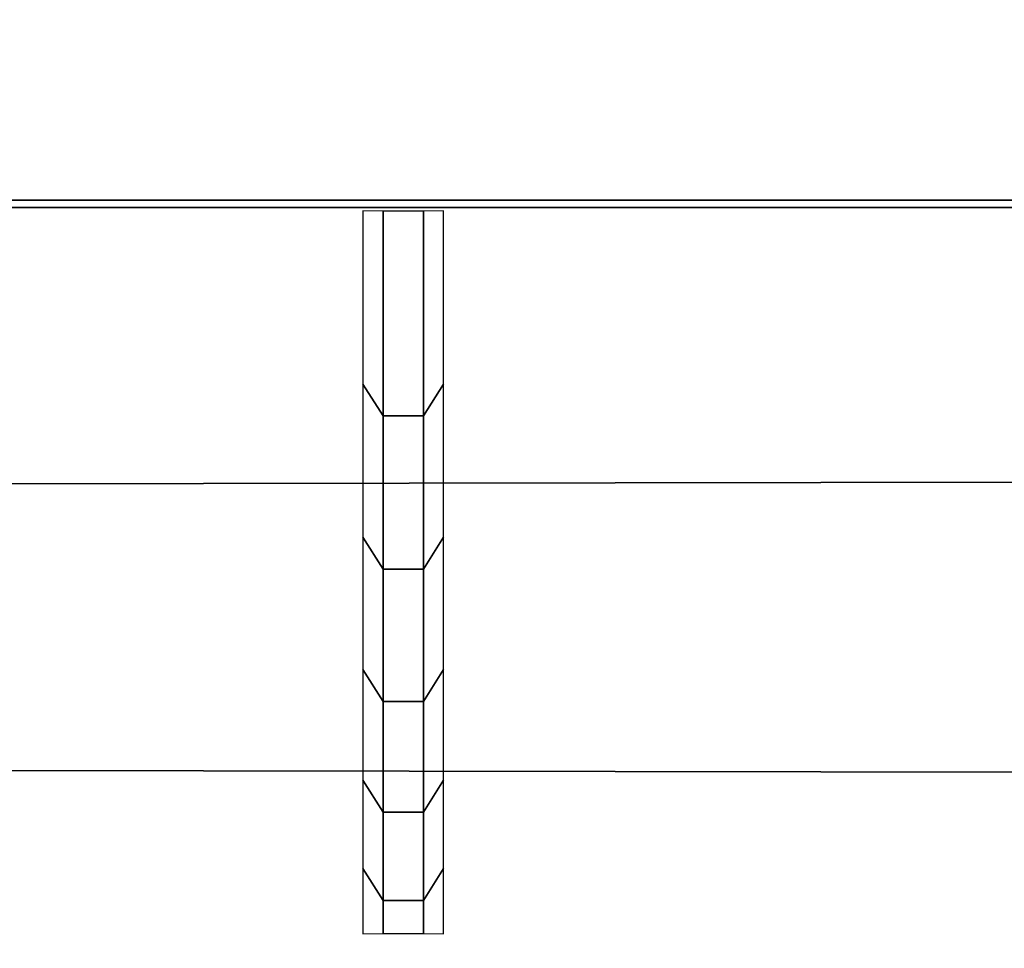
# Model space of a CAD drawing. Header units: inches. Extents: x 0 to 76, y -28.1 to 0.
# Tile 210 of 256: x 49.676 to 49.803, y -27.959 to -27.839. Entities that reach past the tile are written whole.
import ezdxf

# ---------------------------------------------------------------- set-up
doc = ezdxf.new("R2010")
doc.units = ezdxf.units.IN
doc.header["$LTSCALE"] = 0.03937
doc.header["$MEASUREMENT"] = 0
doc.layers.add('A-FURN-3-ST', color=151, linetype='Continuous')
doc.layers.add('A-FURN-3-STITCH', color=15, linetype='Continuous')

msp = doc.modelspace()

# ---------------------------------------------------------------- meshes
at = {"layer": 'A-FURN-3-ST'}
mesh = msp.add_polyface(dxfattribs=at)
corners = [(3.75, -4.85038, 5), (72.25, -27.51, 5), (3.75, -27.51, 5), (3.625, -4.85038, 5.03349), (3.625, -27.51, 5.03349), (3.75, -28.01, 5.5), (3.625, -27.97651, 5.5), (3.75, -27.97194, 5.30866), (3.625, -27.941, 5.32148), (3.75, -27.86356, 5.14645), (3.625, -27.83987, 5.17013), (3.75, -27.70134, 5.03806), (3.625, -27.68853, 5.069), (3.53349, -27.65351, 5.15355), (3.53349, -27.885, 5.5), (3.75, -28.01, 16.9), (3.625, -27.97651, 16.9), (3.75, -26.91, 18), (3.625, -26.91, 17.96651), (3.75, -27.1947, 17.96252), (3.625, -27.18603, 17.93017), (3.75, -27.46, 17.85263), (3.625, -27.44325, 17.82362), (3.75, -27.68782, 17.67782), (3.625, -27.66414, 17.65413), (3.75, -27.86263, 17.45), (3.625, -27.83362, 17.43325), (3.75, -27.97252, 17.1847), (3.625, -27.94017, 17.17603), (3.53349, -27.85178, 17.15235), (3.53349, -26.91, 17.875), (3.53349, -27.59943, 17.58943), (3.53349, -27.75438, 17.3875), (3.625, -5.45916, 17.96651), (3.75, -5.45916, 18), (72.25, -28.01, 16.9), (72.25, -27.97252, 17.1847), (72.25, -27.86263, 17.45), (72.25, -27.68782, 17.67782), (72.25, -27.46, 17.85263), (72.25, -27.1947, 17.96252), (72.25, -27.70134, 5.03806), (72.25, -27.86356, 5.14645), (72.25, -27.97194, 5.30866)]
mesh.append_faces([[corners[k] for k in face] for face in [(0, 1, 2), (3, 2, 4), (5, 6, 7), (7, 6, 8), (7, 8, 9), (9, 8, 10), (9, 10, 11), (11, 10, 12), (11, 12, 2), (2, 12, 4), (4, 12, 13), (14, 8, 6), (5, 15, 6), (6, 15, 16), (6, 16, 14), (17, 18, 19), (19, 18, 20), (19, 20, 21), (21, 20, 22), (21, 22, 23), (23, 22, 24), (23, 24, 25), (25, 24, 26), (25, 26, 27), (27, 26, 28), (27, 28, 15), (15, 28, 16), (16, 28, 29), (18, 30, 20), (24, 31, 32, 26), (26, 32, 29, 28), (33, 30, 18), (34, 18, 17), (15, 35, 27), (27, 36, 25), (25, 37, 23), (23, 38, 21), (21, 39, 19), (19, 40, 17), (5, 35, 15), (2, 1, 11), (11, 41, 9), (9, 42, 7), (7, 43, 5)]])
mesh = msp.add_polyface(dxfattribs=at)
corners = [(72.375, -4.85038, 5.03349), (72.46651, -27.51, 5.125), (72.375, -27.51, 5.03349), (72.25, -4.85038, 5), (72.25, -27.51, 5), (72.46651, -27.85646, 5.35649), (72.375, -27.97651, 5.5), (72.375, -27.941, 5.32148), (72.25, -28.01, 5.5), (72.25, -27.97194, 5.30866), (72.375, -27.83987, 5.17013), (72.25, -27.86356, 5.14645), (72.375, -27.68853, 5.069), (72.25, -27.70134, 5.03806), (72.46651, -27.65351, 5.15355), (72.46651, -27.77517, 5.23483), (72.46651, -27.885, 16.9), (72.375, -27.97651, 16.9), (72.25, -28.01, 16.9), (72.375, -27.94017, 17.17603), (72.25, -27.97252, 17.1847), (72.46651, -27.16235, 17.84178), (72.375, -26.91, 17.96651), (72.375, -27.18603, 17.93017), (72.25, -26.91, 18), (72.25, -27.1947, 17.96252), (72.375, -27.44325, 17.82362), (72.25, -27.46, 17.85263), (72.375, -27.66414, 17.65413), (72.25, -27.68782, 17.67782), (72.375, -27.83362, 17.43325), (72.25, -27.86263, 17.45), (72.375, -5.45916, 17.96651), (3.75, -27.97252, 17.1847), (3.75, -27.86263, 17.45), (3.75, -27.68782, 17.67782), (3.75, -27.46, 17.85263), (3.75, -27.1947, 17.96252), (3.75, -26.91, 18), (3.75, -28.01, 5.5), (3.75, -27.70134, 5.03806), (3.75, -27.86356, 5.14645), (3.75, -27.97194, 5.30866), (72.25, -5.45916, 18)]
mesh.append_faces([[corners[k] for k in face] for face in [(0, 1, 2), (3, 2, 4), (5, 6, 7), (7, 6, 8), (7, 8, 9), (7, 9, 10), (10, 9, 11), (10, 11, 12), (12, 11, 13), (12, 13, 2), (2, 13, 4), (2, 1, 12), (12, 14, 15, 10), (6, 16, 17), (6, 17, 8), (8, 17, 18), (16, 19, 17), (17, 19, 20), (17, 20, 18), (21, 22, 23), (22, 24, 23), (23, 24, 25), (23, 25, 26), (26, 25, 27), (26, 27, 28), (28, 27, 29), (28, 29, 30), (30, 29, 31), (30, 31, 19), (19, 31, 20), (32, 24, 22), (33, 18, 20), (34, 20, 31), (35, 31, 29), (36, 29, 27), (37, 27, 25), (38, 25, 24), (8, 18, 39), (40, 4, 13), (41, 13, 11), (42, 11, 9), (39, 9, 8), (24, 43, 38)]])
at = {"layer": 'A-FURN-3-STITCH'}
mesh = msp.add_polymesh((7, 4), dxfattribs=at)
for k, corner in enumerate([(49.72006, -27.95741, 17.23487), (49.72266, -27.95738, 17.23486), (49.72787, -27.95738, 17.23486), (49.73048, -27.95741, 17.23487), (49.72006, -27.94898, 17.27306), (49.72266, -27.95311, 17.27487), (49.72787, -27.95311, 17.27487), (49.73048, -27.94898, 17.27306), (49.72006, -27.93758, 17.31046), (49.72266, -27.94171, 17.31227), (49.72787, -27.94171, 17.31227), (49.73048, -27.93758, 17.31046), (49.72006, -27.92328, 17.34685), (49.72266, -27.92741, 17.34867), (49.72787, -27.92741, 17.34867), (49.73048, -27.92328, 17.34685), (49.72006, -27.90618, 17.38202), (49.72266, -27.91031, 17.38383), (49.72787, -27.91031, 17.38383), (49.73048, -27.90618, 17.38202), (49.72006, -27.88637, 17.41573), (49.72266, -27.8905, 17.41754), (49.72787, -27.8905, 17.41754), (49.73048, -27.88637, 17.41573), (49.72006, -27.86397, 17.44778), (49.72266, -27.86402, 17.4478), (49.72787, -27.86402, 17.4478), (49.73048, -27.86397, 17.44778)]):
    mesh.set_mesh_vertex(divmod(k, 4), corner)

doc.saveas('drawing.dxf')
